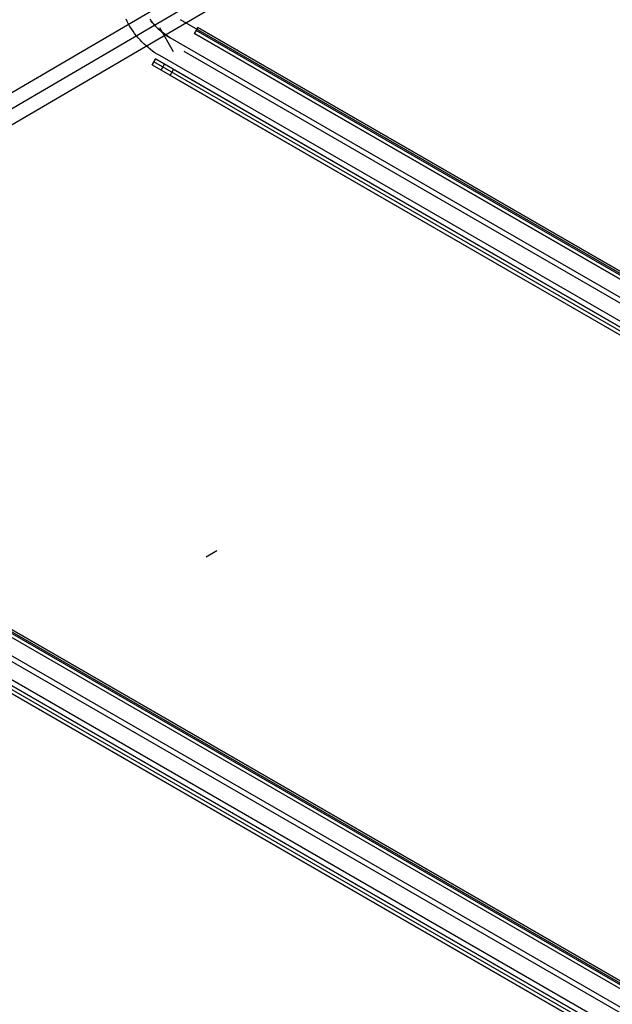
# Model space of a CAD drawing. Header units: millimetres. Extents: x -356 to 356, y -410 to 410.
# Tile 11 of 126: x -128 to -85, y -140 to -69. Entities that reach past the tile are written whole.
import ezdxf

# ---------------------------------------------------------------- set-up
doc = ezdxf.new("R2010")
doc.units = ezdxf.units.MM
doc.header["$MEASUREMENT"] = 0
doc.layers.add('1', color=7, linetype='Continuous')

msp = doc.modelspace()

# ---------------------------------------------------------------- linework, layer by layer
at = {"layer": '1', "color": 252, "extrusion": (-0.116707, -0.06831, 0.990814)}
for points in [[(-0.871, -455.333), (-0.871, -73.759)], [(0.129, -455.333), (0.129, -73.759)], [(0.129, -455.333), (0.129, -73.759)], [(1.129, -455.333), (1.129, -73.759)]]:
    msp.add_lwpolyline(points, dxfattribs=at)
at = {"layer": '1', "color": 252, "extrusion": (-0.356471, 0.902376, 0.242168)}
for points in [[(93.347, -486.043), (135.379, -460.276)], [(93.869, -486.895), (135.902, -461.128)], [(92.824, -485.19), (134.857, -459.423)], [(93.347, -486.043), (135.379, -460.276)]]:
    msp.add_lwpolyline(points, dxfattribs=at)
at = {"layer": '1', "color": 252}
for points in [[(-118.162, -71.759), (-118.336, -71.655), (-118.506, -71.545), (-118.673, -71.429), (-118.835, -71.308), (-118.993, -71.181), (-119.147, -71.049), (-119.296, -70.912), (-119.441, -70.77), (-119.58, -70.623), (-119.715, -70.471), (-119.844, -70.315), (-119.968, -70.155), (-120.087, -69.991), (-120.2, -69.822), (-120.307, -69.65), (-120.408, -69.475), (-120.504, -69.296), (-120.593, -69.114)], [(-117.412, -70.46), (-117.543, -70.382), (-117.67, -70.299), (-117.795, -70.213), (-117.917, -70.122), (-118.035, -70.027), (-118.151, -69.928), (-118.263, -69.825), (-118.371, -69.718), (-118.476, -69.608), (-118.577, -69.494), (-118.674, -69.377), (-118.767, -69.257), (-118.856, -69.134)], [(-117.412, -70.46), (-117.543, -70.382), (-117.67, -70.299), (-117.795, -70.213), (-117.917, -70.122), (-118.035, -70.027), (-118.151, -69.928), (-118.263, -69.825), (-118.371, -69.718), (-118.476, -69.608), (-118.577, -69.494), (-118.674, -69.377), (-118.767, -69.257), (-118.856, -69.134)], [(-1.412, -135.701), (-116.662, -69.161)], [(-117.162, -71.485), (-118.162, -69.753)], [(-115.653, -70.149), (-115.403, -69.716)], [(-115.403, -69.716), (-115.653, -70.149)], [(-3.07, -135.149), (-115.653, -70.149)], [(-115.653, -70.149), (-3.07, -135.149)], [(-3.07, -135.149), (-115.653, -70.149)], [(-2.945, -134.932), (-115.528, -69.932)], [(-115.403, -69.716), (-2.82, -134.716)], [(-2.82, -134.716), (-115.403, -69.716)], [(-2.82, -134.716), (-115.403, -69.716)], [(-2.162, -137), (-117.412, -70.46)], [(-2.162, -137), (-117.412, -70.46)], [(-2.912, -138.299), (-118.162, -71.759)], [(-3.82, -136.448), (-116.403, -71.448)], [(-3.82, -136.448), (-116.403, -71.448)], [(-118.452, -71.997), (-118.702, -72.43)], [(-118.702, -72.43), (-118.452, -71.997)], [(-118.702, -72.43), (-118.452, -71.997)], [(-118.702, -72.43), (-3.521, -138.93)], [(-118.702, -72.43), (-3.521, -138.93)], [(-3.396, -138.713), (-118.577, -72.213)], [(-3.271, -138.497), (-118.452, -71.997)], [(-118.452, -71.997), (-3.271, -138.497)], [(-118.052, -72.805), (-117.802, -72.372)], [(-117.403, -73.18), (-117.153, -72.747)], [(-4.82, -138.18), (-117.403, -73.18)], [(-4.57, -137.747), (-117.153, -72.747)], [(-1.412, -186.969), (-161.062, -94.796)], [(-2.945, -186.201), (-160.561, -95.201)], [(-160.436, -94.984), (-2.82, -185.984)], [(-160.436, -94.984), (-2.82, -185.984)], [(-2.82, -185.984), (-160.436, -94.984)], [(-3.07, -186.417), (-160.686, -95.417)], [(-3.07, -186.417), (-160.686, -95.417)], [(-3.07, -186.417), (-160.686, -95.417)], [(-2.162, -188.269), (-161.812, -96.095)], [(-2.162, -188.269), (-161.812, -96.095)], [(-3.271, -189.765), (-163.485, -97.265)], [(-163.485, -97.265), (-3.271, -189.765)], [(-2.912, -189.568), (-162.562, -97.394)], [(-3.82, -187.716), (-161.436, -96.716)], [(-3.82, -187.716), (-161.436, -96.716)], [(-163.735, -97.698), (-3.521, -190.198)], [(-163.735, -97.698), (-3.521, -190.198)], [(-3.396, -189.982), (-163.61, -97.482)], [(-4.57, -189.015), (-162.186, -98.015)], [(-4.82, -189.448), (-162.436, -98.448)]]:
    msp.add_lwpolyline(points, dxfattribs=at)
at = {"layer": '1', "color": 80}
msp.add_lwpolyline([(-118.856, -69.134), (-118.767, -69.257), (-118.674, -69.377), (-118.577, -69.494), (-118.476, -69.608), (-118.371, -69.718), (-118.263, -69.825), (-118.151, -69.928), (-118.035, -70.027), (-117.917, -70.122), (-117.795, -70.213), (-117.67, -70.299), (-117.543, -70.382), (-117.412, -70.46)], dxfattribs=at)
at = {"layer": '1', "color": 252, "extrusion": (0.866025, -0.5, 0)}
for points in [[(-121.227, -480), (-121.226, -479.948), (-121.223, -479.897), (-121.218, -479.845), (-121.212, -479.794), (-121.204, -479.742), (-121.194, -479.692), (-121.183, -479.641), (-121.17, -479.591), (-121.155, -479.541), (-121.138, -479.492), (-121.12, -479.444), (-121.1, -479.396), (-121.078, -479.349), (-121.055, -479.303), (-121.03, -479.257), (-121.003, -479.213), (-120.976, -479.169), (-120.946, -479.127), (-120.915, -479.085), (-120.883, -479.045), (-120.849, -479.005), (-120.814, -478.967), (-120.778, -478.93), (-120.74, -478.895), (-120.702, -478.86), (-120.662, -478.827), (-120.621, -478.796), (-120.579, -478.766), (-120.536, -478.737), (-120.491, -478.71), (-120.446, -478.684), (-120.401, -478.66), (-120.354, -478.638), (-120.307, -478.617), (-120.258, -478.597), (-120.21, -478.58), (-120.16, -478.564), (-120.111, -478.55), (-120.06, -478.538), (-120.01, -478.527), (-119.959, -478.518), (-119.907, -478.511), (-119.856, -478.506), (-119.804, -478.502), (-119.752, -478.5), (-119.701, -478.5), (-119.649, -478.502), (-119.597, -478.506), (-119.546, -478.511), (-119.494, -478.518), (-119.443, -478.527), (-119.393, -478.538), (-119.342, -478.55), (-119.293, -478.564), (-119.243, -478.58), (-119.195, -478.597), (-119.147, -478.617), (-119.099, -478.638), (-119.052, -478.66), (-119.007, -478.684), (-118.962, -478.71), (-118.918, -478.737), (-118.874, -478.766), (-118.832, -478.796), (-118.791, -478.827), (-118.751, -478.86), (-118.713, -478.895), (-118.675, -478.93), (-118.639, -478.967), (-118.604, -479.005), (-118.57, -479.045), (-118.538, -479.085), (-118.507, -479.127), (-118.478, -479.169), (-118.45, -479.213), (-118.423, -479.257), (-118.398, -479.303), (-118.375, -479.349), (-118.353, -479.396), (-118.333, -479.444), (-118.315, -479.492), (-118.298, -479.541), (-118.283, -479.591), (-118.27, -479.641), (-118.259, -479.692), (-118.249, -479.742), (-118.241, -479.794), (-118.235, -479.845), (-118.23, -479.897), (-118.227, -479.948), (-118.227, -480)], [(-118.227, -480), (-118.227, -480.052), (-118.23, -480.103), (-118.235, -480.155), (-118.241, -480.206), (-118.249, -480.258), (-118.259, -480.308), (-118.27, -480.359), (-118.283, -480.409), (-118.298, -480.459), (-118.315, -480.508), (-118.333, -480.556), (-118.353, -480.604), (-118.375, -480.651), (-118.398, -480.697), (-118.423, -480.743), (-118.45, -480.787), (-118.478, -480.831), (-118.507, -480.873), (-118.538, -480.915), (-118.57, -480.955), (-118.604, -480.995), (-118.639, -481.033), (-118.675, -481.07), (-118.713, -481.105), (-118.751, -481.14), (-118.791, -481.173), (-118.832, -481.204), (-118.874, -481.234), (-118.918, -481.263), (-118.962, -481.29), (-119.007, -481.316), (-119.052, -481.34), (-119.099, -481.362), (-119.147, -481.383), (-119.195, -481.403), (-119.243, -481.42), (-119.293, -481.436), (-119.342, -481.45), (-119.393, -481.462), (-119.443, -481.473), (-119.494, -481.482), (-119.546, -481.489), (-119.597, -481.494), (-119.649, -481.498), (-119.701, -481.5), (-119.752, -481.5), (-119.804, -481.498), (-119.856, -481.494), (-119.907, -481.489), (-119.959, -481.482), (-120.01, -481.473), (-120.06, -481.462), (-120.111, -481.45), (-120.16, -481.436), (-120.21, -481.42), (-120.258, -481.403), (-120.307, -481.383), (-120.354, -481.362), (-120.401, -481.34), (-120.446, -481.316), (-120.491, -481.29), (-120.536, -481.263), (-120.579, -481.234), (-120.621, -481.204), (-120.662, -481.173), (-120.702, -481.14), (-120.74, -481.105), (-120.778, -481.07), (-120.814, -481.033), (-120.849, -480.995), (-120.883, -480.955), (-120.915, -480.915), (-120.946, -480.873), (-120.976, -480.831), (-121.003, -480.787), (-121.03, -480.743), (-121.055, -480.697), (-121.078, -480.651), (-121.1, -480.604), (-121.12, -480.556), (-121.138, -480.508), (-121.155, -480.459), (-121.17, -480.409), (-121.183, -480.359), (-121.194, -480.308), (-121.204, -480.258), (-121.212, -480.206), (-121.218, -480.155), (-121.223, -480.103), (-121.226, -480.052), (-121.227, -480)], [(-118.077, -480), (-118.078, -479.956), (-118.079, -479.911), (-118.082, -479.866), (-118.085, -479.82), (-118.09, -479.775), (-118.096, -479.729), (-118.102, -479.682), (-118.11, -479.636), (-118.12, -479.59), (-118.13, -479.543), (-118.141, -479.496), (-118.154, -479.45), (-118.168, -479.403), (-118.183, -479.357), (-118.2, -479.31), (-118.217, -479.264), (-118.236, -479.218), (-118.256, -479.172), (-118.278, -479.127), (-118.3, -479.081), (-118.324, -479.037), (-118.349, -478.992), (-118.376, -478.949), (-118.403, -478.906), (-118.432, -478.863), (-118.461, -478.821), (-118.492, -478.78), (-118.524, -478.739), (-118.557, -478.7), (-118.592, -478.661), (-118.627, -478.623), (-118.663, -478.586), (-118.7, -478.55), (-118.738, -478.515), (-118.777, -478.48), (-118.816, -478.447), (-118.857, -478.415), (-118.898, -478.384), (-118.94, -478.355), (-118.983, -478.326), (-119.026, -478.299), (-119.069, -478.272), (-119.114, -478.247), (-119.158, -478.223), (-119.204, -478.201), (-119.249, -478.179), (-119.295, -478.159), (-119.341, -478.14), (-119.387, -478.123), (-119.434, -478.106), (-119.48, -478.091), (-119.527, -478.077), (-119.573, -478.064), (-119.62, -478.053), (-119.667, -478.043), (-119.713, -478.033), (-119.759, -478.025), (-119.806, -478.018), (-119.852, -478.013), (-119.897, -478.008), (-119.943, -478.005), (-119.988, -478.002), (-120.033, -478), (-120.077, -478), (-120.121, -478), (-120.166, -478.002), (-120.211, -478.005), (-120.257, -478.008), (-120.302, -478.013), (-120.348, -478.018), (-120.395, -478.025), (-120.441, -478.033), (-120.487, -478.043), (-120.534, -478.053), (-120.581, -478.064), (-120.627, -478.077), (-120.674, -478.091), (-120.721, -478.106), (-120.767, -478.123), (-120.813, -478.14), (-120.859, -478.159), (-120.905, -478.179), (-120.951, -478.201), (-120.996, -478.223), (-121.04, -478.247), (-121.085, -478.272), (-121.128, -478.299), (-121.171, -478.326), (-121.214, -478.355), (-121.256, -478.384), (-121.297, -478.415), (-121.338, -478.447), (-121.377, -478.48), (-121.416, -478.515), (-121.454, -478.55), (-121.491, -478.586), (-121.527, -478.623), (-121.563, -478.661), (-121.597, -478.7), (-121.63, -478.739), (-121.662, -478.78), (-121.693, -478.821), (-121.722, -478.863), (-121.751, -478.906), (-121.778, -478.949), (-121.805, -478.992), (-121.83, -479.037), (-121.854, -479.081), (-121.876, -479.127), (-121.898, -479.172), (-121.918, -479.218), (-121.937, -479.264), (-121.954, -479.31), (-121.971, -479.357), (-121.986, -479.403), (-122, -479.45), (-122.013, -479.496), (-122.024, -479.543), (-122.034, -479.59), (-122.044, -479.636), (-122.052, -479.682), (-122.059, -479.729), (-122.064, -479.775), (-122.069, -479.82), (-122.073, -479.866), (-122.075, -479.911), (-122.077, -479.956), (-122.077, -480)], [(-121.577, -480), (-121.577, -479.967), (-121.576, -479.933), (-121.574, -479.899), (-121.571, -479.865), (-121.567, -479.831), (-121.563, -479.796), (-121.558, -479.762), (-121.552, -479.727), (-121.545, -479.692), (-121.537, -479.657), (-121.529, -479.622), (-121.519, -479.587), (-121.509, -479.552), (-121.497, -479.517), (-121.485, -479.483), (-121.472, -479.448), (-121.458, -479.413), (-121.442, -479.379), (-121.426, -479.345), (-121.409, -479.311), (-121.392, -479.278), (-121.373, -479.244), (-121.353, -479.212), (-121.333, -479.179), (-121.311, -479.147), (-121.289, -479.116), (-121.266, -479.085), (-121.242, -479.055), (-121.217, -479.025), (-121.191, -478.996), (-121.165, -478.967), (-121.138, -478.939), (-121.11, -478.912), (-121.081, -478.886), (-121.052, -478.86), (-121.022, -478.835), (-120.992, -478.811), (-120.961, -478.788), (-120.93, -478.766), (-120.898, -478.745), (-120.865, -478.724), (-120.833, -478.704), (-120.799, -478.685), (-120.766, -478.668), (-120.732, -478.651), (-120.698, -478.635), (-120.664, -478.619), (-120.629, -478.605), (-120.594, -478.592), (-120.56, -478.58), (-120.525, -478.568), (-120.49, -478.558), (-120.455, -478.548), (-120.42, -478.54), (-120.385, -478.532), (-120.35, -478.525), (-120.315, -478.519), (-120.281, -478.514), (-120.246, -478.51), (-120.212, -478.506), (-120.178, -478.503), (-120.144, -478.501), (-120.11, -478.5), (-120.077, -478.5), (-120.044, -478.5), (-120.01, -478.501), (-119.976, -478.503), (-119.942, -478.506), (-119.908, -478.51), (-119.873, -478.514), (-119.839, -478.519), (-119.804, -478.525), (-119.769, -478.532), (-119.734, -478.54), (-119.699, -478.548), (-119.664, -478.558), (-119.629, -478.568), (-119.594, -478.58), (-119.56, -478.592), (-119.525, -478.605), (-119.49, -478.619), (-119.456, -478.635), (-119.422, -478.651), (-119.388, -478.668), (-119.355, -478.685), (-119.321, -478.704), (-119.289, -478.724), (-119.256, -478.745), (-119.224, -478.766), (-119.193, -478.788), (-119.162, -478.811), (-119.132, -478.835), (-119.102, -478.86), (-119.073, -478.886), (-119.044, -478.912), (-119.016, -478.939), (-118.989, -478.967), (-118.963, -478.996), (-118.937, -479.025), (-118.912, -479.055), (-118.888, -479.085), (-118.865, -479.116), (-118.843, -479.147), (-118.822, -479.179), (-118.801, -479.212), (-118.781, -479.244), (-118.762, -479.278), (-118.745, -479.311), (-118.728, -479.345), (-118.712, -479.379), (-118.697, -479.413), (-118.682, -479.448), (-118.669, -479.483), (-118.657, -479.517), (-118.645, -479.552), (-118.635, -479.587), (-118.625, -479.622), (-118.617, -479.657), (-118.609, -479.692), (-118.602, -479.727), (-118.596, -479.762), (-118.591, -479.796), (-118.587, -479.831), (-118.583, -479.865), (-118.58, -479.899), (-118.579, -479.933), (-118.577, -479.967), (-118.577, -480)]]:
    msp.add_lwpolyline(points, dxfattribs=at)
at = {"layer": '1', "color": 252, "extrusion": (0.379574, 0.219147, 0.898831)}
for points in [[(-1.327, -87.054), (-1.327, -30.015)], [(-2.327, -87.054), (-2.327, -30.015)], [(-2.327, -87.054), (-2.327, -30.015)], [(-3.327, -87.054), (-3.327, -30.015)]]:
    msp.add_lwpolyline(points, dxfattribs=at)
at = {"layer": '1', "color": 252, "extrusion": (0.746425, 0.430949, -0.507082)}
for points in [[(-2.046, -484.246), (-2.013, -484.236), (-1.98, -484.225), (-1.948, -484.212), (-1.916, -484.198), (-1.884, -484.183), (-1.853, -484.168), (-1.823, -484.151), (-1.793, -484.133), (-1.764, -484.113), (-1.736, -484.093), (-1.708, -484.072), (-1.681, -484.05), (-1.655, -484.027), (-1.63, -484.004), (-1.605, -483.979), (-1.582, -483.954), (-1.559, -483.927), (-1.537, -483.9), (-1.516, -483.872), (-1.497, -483.844), (-1.478, -483.815), (-1.46, -483.785), (-1.443, -483.754), (-1.427, -483.723), (-1.413, -483.692), (-1.399, -483.66), (-1.387, -483.627), (-1.376, -483.594), (-1.365, -483.561), (-1.356, -483.528), (-1.349, -483.494), (-1.342, -483.46), (-1.337, -483.425), (-1.332, -483.391), (-1.329, -483.356), (-1.328, -483.322), (-1.327, -483.287), (-1.328, -483.252), (-1.329, -483.217), (-1.332, -483.183), (-1.337, -483.148), (-1.342, -483.114), (-1.349, -483.08), (-1.356, -483.046), (-1.365, -483.012), (-1.376, -482.979), (-1.387, -482.946), (-1.399, -482.914), (-1.413, -482.882), (-1.427, -482.85), (-1.443, -482.819), (-1.46, -482.789), (-1.478, -482.759), (-1.497, -482.73), (-1.516, -482.701), (-1.537, -482.673), (-1.559, -482.646), (-1.582, -482.62), (-1.605, -482.594), (-1.63, -482.57), (-1.655, -482.546), (-1.681, -482.523), (-1.708, -482.501), (-1.736, -482.48), (-1.764, -482.46), (-1.793, -482.441), (-1.823, -482.423), (-1.853, -482.406), (-1.884, -482.39), (-1.916, -482.375), (-1.948, -482.362), (-1.98, -482.349), (-2.013, -482.337), (-2.046, -482.327)], [(-2.046, -482.327), (-2.067, -482.321), (-2.089, -482.315), (-2.111, -482.31), (-2.133, -482.306), (-2.156, -482.301), (-2.179, -482.298), (-2.202, -482.295), (-2.225, -482.292), (-2.249, -482.29), (-2.273, -482.288), (-2.297, -482.287), (-2.321, -482.287), (-2.345, -482.287), (-2.37, -482.288), (-2.394, -482.289), (-2.419, -482.291), (-2.444, -482.294), (-2.469, -482.297), (-2.493, -482.301), (-2.518, -482.305), (-2.543, -482.31), (-2.568, -482.316), (-2.592, -482.323), (-2.617, -482.33), (-2.641, -482.337), (-2.666, -482.346), (-2.69, -482.355), (-2.714, -482.365), (-2.737, -482.375), (-2.761, -482.386), (-2.784, -482.397), (-2.807, -482.409), (-2.83, -482.422), (-2.852, -482.435), (-2.874, -482.449), (-2.895, -482.464), (-2.916, -482.479), (-2.937, -482.494), (-2.957, -482.51), (-2.977, -482.526), (-2.996, -482.543), (-3.015, -482.561), (-3.033, -482.578), (-3.05, -482.596), (-3.068, -482.615), (-3.084, -482.634), (-3.1, -482.653), (-3.116, -482.672), (-3.131, -482.692), (-3.145, -482.712), (-3.159, -482.732), (-3.172, -482.753), (-3.185, -482.773), (-3.197, -482.794), (-3.209, -482.815), (-3.22, -482.836), (-3.23, -482.857), (-3.24, -482.878), (-3.249, -482.899), (-3.258, -482.921), (-3.266, -482.942), (-3.273, -482.963), (-3.28, -482.985), (-3.287, -483.006), (-3.293, -483.027), (-3.298, -483.049), (-3.303, -483.071), (-3.308, -483.093), (-3.312, -483.116), (-3.316, -483.139), (-3.319, -483.162), (-3.322, -483.185), (-3.324, -483.209), (-3.326, -483.233), (-3.327, -483.257), (-3.327, -483.281), (-3.327, -483.305), (-3.326, -483.33), (-3.325, -483.354), (-3.323, -483.379), (-3.32, -483.404), (-3.317, -483.428), (-3.313, -483.453), (-3.309, -483.478), (-3.303, -483.503), (-3.298, -483.528), (-3.291, -483.552), (-3.284, -483.577), (-3.276, -483.601), (-3.268, -483.626), (-3.259, -483.65), (-3.249, -483.674), (-3.239, -483.697), (-3.228, -483.721), (-3.216, -483.744), (-3.204, -483.767), (-3.192, -483.789), (-3.178, -483.811), (-3.164, -483.833), (-3.15, -483.855), (-3.135, -483.876), (-3.12, -483.896), (-3.104, -483.917), (-3.087, -483.936), (-3.07, -483.956), (-3.053, -483.974), (-3.035, -483.993), (-3.017, -484.01), (-2.999, -484.027), (-2.98, -484.044), (-2.961, -484.06), (-2.942, -484.076), (-2.922, -484.091), (-2.902, -484.105), (-2.882, -484.119), (-2.861, -484.132), (-2.841, -484.145), (-2.82, -484.157), (-2.799, -484.168), (-2.778, -484.179), (-2.757, -484.19), (-2.736, -484.199), (-2.714, -484.209), (-2.693, -484.217), (-2.672, -484.225), (-2.65, -484.233), (-2.629, -484.24), (-2.608, -484.246)], [(-2.608, -484.246), (-2.576, -484.255), (-2.544, -484.263), (-2.511, -484.27), (-2.477, -484.275), (-2.443, -484.28), (-2.408, -484.283), (-2.391, -484.285), (-2.373, -484.286), (-2.355, -484.286), (-2.338, -484.287), (-2.32, -484.287), (-2.302, -484.286), (-2.283, -484.286), (-2.265, -484.285), (-2.247, -484.284), (-2.229, -484.282), (-2.211, -484.28), (-2.192, -484.278), (-2.174, -484.275), (-2.156, -484.272), (-2.137, -484.269), (-2.119, -484.265), (-2.101, -484.261), (-2.082, -484.256), (-2.064, -484.252), (-2.046, -484.246)]]:
    msp.add_lwpolyline(points, dxfattribs=at)
at = {"layer": '1', "color": 252, "extrusion": (0.778411, 0.449416, -0.438294)}
for points in [[(-1.327, -491.577), (-1.328, -491.611), (-1.329, -491.646), (-1.332, -491.68), (-1.337, -491.714), (-1.342, -491.749), (-1.348, -491.782), (-1.356, -491.816), (-1.365, -491.849), (-1.375, -491.882), (-1.386, -491.915), (-1.398, -491.947), (-1.412, -491.979), (-1.426, -492.011), (-1.442, -492.041), (-1.458, -492.072), (-1.476, -492.101), (-1.494, -492.131), (-1.514, -492.159), (-1.535, -492.187), (-1.556, -492.214), (-1.579, -492.24), (-1.602, -492.265), (-1.626, -492.29), (-1.651, -492.314), (-1.677, -492.337), (-1.704, -492.359), (-1.731, -492.38), (-1.759, -492.4), (-1.788, -492.419), (-1.817, -492.437), (-1.847, -492.454), (-1.878, -492.47), (-1.909, -492.485), (-1.94, -492.499), (-1.972, -492.512), (-2.005, -492.523), (-2.038, -492.534), (-2.071, -492.543), (-2.104, -492.552), (-2.138, -492.559), (-2.172, -492.565), (-2.206, -492.569), (-2.241, -492.573), (-2.275, -492.575), (-2.31, -492.577), (-2.344, -492.577), (-2.379, -492.575), (-2.413, -492.573), (-2.448, -492.569), (-2.482, -492.565), (-2.516, -492.559), (-2.55, -492.552), (-2.583, -492.543), (-2.616, -492.534), (-2.649, -492.523), (-2.682, -492.512), (-2.714, -492.499), (-2.745, -492.485), (-2.776, -492.47), (-2.807, -492.454), (-2.837, -492.437), (-2.866, -492.419), (-2.895, -492.4), (-2.923, -492.38), (-2.951, -492.359), (-2.977, -492.337), (-3.003, -492.314), (-3.028, -492.29), (-3.052, -492.265), (-3.076, -492.24), (-3.098, -492.214), (-3.119, -492.187), (-3.14, -492.159), (-3.16, -492.131), (-3.178, -492.101), (-3.196, -492.072), (-3.212, -492.041), (-3.228, -492.011), (-3.242, -491.979), (-3.256, -491.947), (-3.268, -491.915), (-3.279, -491.882), (-3.289, -491.849), (-3.298, -491.816), (-3.306, -491.782), (-3.312, -491.749), (-3.317, -491.714), (-3.322, -491.68), (-3.325, -491.646), (-3.326, -491.611), (-3.327, -491.577)], [(-3.327, -491.577), (-3.326, -491.542), (-3.325, -491.508), (-3.322, -491.473), (-3.317, -491.439), (-3.312, -491.405), (-3.306, -491.371), (-3.298, -491.337), (-3.289, -491.304), (-3.279, -491.271), (-3.268, -491.238), (-3.256, -491.206), (-3.242, -491.174), (-3.228, -491.143), (-3.212, -491.112), (-3.196, -491.082), (-3.178, -491.052), (-3.16, -491.023), (-3.14, -490.995), (-3.119, -490.967), (-3.098, -490.94), (-3.076, -490.914), (-3.052, -490.888), (-3.028, -490.864), (-3.003, -490.84), (-2.977, -490.817), (-2.951, -490.795), (-2.923, -490.774), (-2.895, -490.754), (-2.866, -490.735), (-2.837, -490.717), (-2.807, -490.699), (-2.776, -490.683), (-2.745, -490.668), (-2.714, -490.655), (-2.682, -490.642), (-2.649, -490.63), (-2.616, -490.619), (-2.583, -490.61), (-2.55, -490.602), (-2.516, -490.595), (-2.482, -490.589), (-2.448, -490.584), (-2.413, -490.58), (-2.379, -490.578), (-2.344, -490.577), (-2.31, -490.577), (-2.275, -490.578), (-2.241, -490.58), (-2.206, -490.584), (-2.172, -490.589), (-2.138, -490.595), (-2.104, -490.602), (-2.071, -490.61), (-2.038, -490.619), (-2.005, -490.63), (-1.972, -490.642), (-1.94, -490.655), (-1.909, -490.668), (-1.878, -490.683), (-1.847, -490.699), (-1.817, -490.717), (-1.788, -490.735), (-1.759, -490.754), (-1.731, -490.774), (-1.704, -490.795), (-1.677, -490.817), (-1.651, -490.84), (-1.626, -490.864), (-1.602, -490.888), (-1.579, -490.914), (-1.556, -490.94), (-1.535, -490.967), (-1.514, -490.995), (-1.494, -491.023), (-1.476, -491.052), (-1.458, -491.082), (-1.442, -491.112), (-1.426, -491.143), (-1.412, -491.174), (-1.398, -491.206), (-1.386, -491.238), (-1.375, -491.271), (-1.365, -491.304), (-1.356, -491.337), (-1.348, -491.371), (-1.342, -491.405), (-1.337, -491.439), (-1.332, -491.473), (-1.329, -491.508), (-1.328, -491.542), (-1.327, -491.577)]]:
    msp.add_lwpolyline(points, dxfattribs=at)
at = {"layer": '1', "color": 252, "extrusion": (-0.150568, 0.189669, 0.970234)}
msp.add_lwpolyline([(136.063, -134.556), (136.063, -132.556)], dxfattribs=at)
at = {"layer": '1', "color": 252, "extrusion": (-0.085255, 0.975692, -0.201884)}
msp.add_lwpolyline([(123.76, -483.169), (122.966, -481.334)], dxfattribs=at)
at = {"layer": '1', "color": 252, "extrusion": (0.959716, -0.142475, -0.242168)}
msp.add_lwpolyline([(-87.655, -492.239), (-86.609, -490.534)], dxfattribs=at)
at = {"layer": '1', "color": 252, "extrusion": (1, 0, 0)}
for points in [[(-70.149, -480), (-70.149, -485)], [(-69.716, -485), (-69.716, -480)], [(-71.448, -478.5), (-71.448, -478)], [(-72.43, -481.5), (-72.43, -553.5)], [(-72.213, -553.5), (-72.213, -481.5)], [(-71.997, -553.5), (-71.997, -481.5)]]:
    msp.add_lwpolyline(points, dxfattribs=at)
at = {"layer": '1', "color": 252, "extrusion": (0.231455, 0.935414, 0.267261)}
for points in [[(96.389, -436.017), (97.83, -437.574)], [(97.761, -437.638), (96.319, -436.082)], [(96.25, -436.146), (97.691, -437.702)]]:
    msp.add_lwpolyline(points, dxfattribs=at)

doc.saveas('drawing.dxf')
